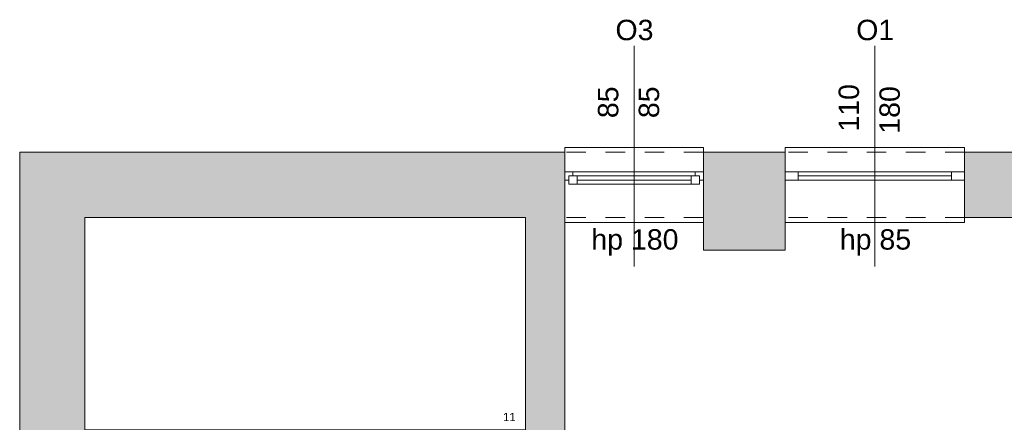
# Model space of a CAD drawing. Header units: millimetres. Extents: x 922208 to 1069538, y -182208 to -99877.
# Tile 6 of 256: x 952747 to 958780, y -162030 to -159563. Entities that reach past the tile are written whole.
import ezdxf

# ---------------------------------------------------------------- set-up
doc = ezdxf.new("R2010")
doc.units = ezdxf.units.MM
doc.header["$MEASUREMENT"] = 0
doc.linetypes.add('HIDDEN', pattern=[20, 10, -10])
doc.linetypes.add('Przerywana', pattern=[240, 120, -120])
for name, color, linetype, lineweight in [('IS_POWRÓT', 5, 'HIDDEN', 30), ('Nowe_220-A Ściany_Nr_pióra__19', 255, 'Continuous', 0), ('Nowe_220-A Ściany_Nr_pióra__23', 7, 'Continuous', 15), ('Nowe_220-A Ściany_Nr_pióra__27', 7, 'Continuous', 25), ('Nowe_220-A Ściany_Nr_pióra__3', 7, 'Continuous', 13), ('Nowe_220-A Ściany_Nr_pióra__7', 7, 'Continuous', 13), ('Nowe_250-A Schody Pochylnie_Nr_pióra__71', 7, 'Continuous', 13), ('Nowe_450-K Stropy_Nr_pióra__89', 7, 'Continuous', 13)]:
    doc.layers.add(name, color=color, linetype=linetype, lineweight=lineweight)
doc.layers.add('Nowe_220-A Ściany_Nr_pióra__45', color=7, linetype='Continuous', lineweight=15, true_color=0x40a5ff)
doc.styles.add('STYL_AUTOMATYCZNY_1', font='arial.ttf')

# ---------------------------------------------------------------- blocks, each defined once
blk = doc.blocks.new('parter01')
at = {"layer": 'Nowe_220-A Ściany_Nr_pióra__19', "linetype": 'Continuous', "lineweight": 0}
for points in [[(952746.55073, -100690.02068), (952746.55073, -101090.02068), (956086.55073, -101090.02068), (956086.55073, -100690.02068)], [(956936.55073, -100690.02068), (956936.55073, -101090.02068), (957436.55073, -101090.02068), (957436.55073, -100690.02068)], [(958536.55073, -100690.02068), (958536.55073, -101090.02068), (958936.55073, -101090.02068), (958936.55073, -100690.02068)], [(953146.55066, -101090.02068), (952746.55073, -101090.02068), (952746.55073, -107160.02065), (953146.5508, -107160.02065)], [(955846.55073, -101090.02068), (955846.55073, -105660.02068), (956086.55073, -105660.02068), (956086.55073, -101090.02068)], [(956936.55073, -101090.02068), (956936.55073, -101290.02068), (957436.55073, -101290.02068), (957436.55073, -101090.02068)]]:
    blk.add_hatch(color=255, dxfattribs=at).paths.add_polyline_path(points)
at = {"layer": 'Nowe_220-A Ściany_Nr_pióra__23', "color": 7, "linetype": 'Continuous', "lineweight": 0}
for p, q in [((956086.55073, -100810.02068), (956136.55073, -100810.02068)), ((956136.55073, -100810.02068), (956136.55073, -100835.02068)), ((956886.55073, -100835.02068), (956886.55073, -100810.02068)), ((956886.55073, -100810.02068), (956936.55073, -100810.02068)), ((957436.55073, -100810.02068), (957516.55073, -100810.02068)), ((957516.55073, -100810.02068), (957516.55073, -100860.02068)), ((958456.55073, -100860.02068), (958456.55073, -100810.02068)), ((958456.55073, -100810.02068), (958536.55073, -100810.02068)), ((956111.55073, -100860.02068), (956086.55073, -100860.02068)), ((956136.55073, -100835.02068), (956111.55073, -100835.02068)), ((956111.55073, -100835.02068), (956111.55073, -100860.02068)), ((956111.55073, -100835.02068), (956161.55073, -100835.02068)), ((956111.55073, -100885.02068), (956111.55073, -100835.02068)), ((956161.55073, -100835.02068), (956161.55073, -100885.02068)), ((956161.55073, -100835.02068), (956861.55073, -100835.02068)), ((956861.55073, -100860.02068), (956161.55073, -100860.02068)), ((956861.55073, -100885.02068), (956861.55073, -100835.02068)), ((956861.55073, -100835.02068), (956911.55073, -100835.02068)), ((956911.55073, -100835.02068), (956886.55073, -100835.02068)), ((956911.55073, -100860.02068), (956911.55073, -100835.02068)), ((956911.55073, -100835.02068), (956911.55073, -100885.02068)), ((956936.55073, -100860.02068), (956911.55073, -100860.02068)), ((957516.55073, -100860.02068), (957436.55073, -100860.02068)), ((958536.55073, -100860.02068), (958456.55073, -100860.02068)), ((956161.55073, -100885.02068), (956111.55073, -100885.02068)), ((956861.55073, -100885.02068), (956161.55073, -100885.02068)), ((956911.55073, -100885.02068), (956861.55073, -100885.02068))]:
    blk.add_line(p, q, dxfattribs=at)
at = {"layer": 'Nowe_220-A Ściany_Nr_pióra__27', "color": 7, "linetype": 'Continuous', "lineweight": 0}
for p, q in [((956086.55073, -100690.02068), (956086.55073, -100810.02068)), ((956086.55073, -100690.02068), (956086.55073, -100810.02068)), ((956936.55073, -100690.02068), (956936.55073, -100810.02068)), ((956936.55073, -100690.02068), (956936.55073, -100810.02068)), ((957436.55073, -100690.02068), (957436.55073, -100810.02068)), ((957436.55073, -100690.02068), (957436.55073, -100810.02068)), ((958536.55073, -100690.02068), (958536.55073, -100810.02068)), ((958536.55073, -100690.02068), (958536.55073, -100810.02068)), ((956086.55073, -100810.02068), (956086.55073, -100860.02068)), ((956086.55073, -100810.02068), (956086.55073, -100860.02068)), ((956086.55073, -100810.02068), (956086.55073, -100860.02068)), ((956936.55073, -100810.02068), (956936.55073, -100860.02068)), ((956936.55073, -100810.02068), (956936.55073, -100860.02068)), ((956936.55073, -100810.02068), (956936.55073, -100860.02068)), ((957436.55073, -100810.02068), (957436.55073, -100860.02068)), ((957436.55073, -100810.02068), (957436.55073, -100860.02068)), ((957436.55073, -100810.02068), (957436.55073, -100860.02068)), ((958536.55073, -100810.02068), (958536.55073, -100860.02068)), ((958536.55073, -100810.02068), (958536.55073, -100860.02068)), ((958536.55073, -100810.02068), (958536.55073, -100860.02068)), ((956086.55073, -100860.02068), (956086.55073, -101090.02068)), ((956086.55073, -100860.02068), (956086.55073, -101090.02068)), ((956936.55073, -100860.02068), (956936.55073, -101090.02068)), ((956936.55073, -100860.02068), (956936.55073, -101090.02068)), ((957436.55073, -100860.02068), (957436.55073, -101090.02068)), ((957436.55073, -100860.02068), (957436.55073, -101090.02068)), ((958536.55073, -100860.02068), (958536.55073, -101090.02068)), ((958536.55073, -100860.02068), (958536.55073, -101090.02068))]:
    blk.add_line(p, q, dxfattribs=at)
for points in [[(956086.55073, -100690.02068), (952746.55073, -100690.02068)], [(952746.55073, -100690.02068), (952746.55073, -101090.02068)], [(957436.55073, -100690.02068), (956936.55073, -100690.02068)], [(958936.55073, -100690.02068), (958536.55073, -100690.02068)], [(952746.55073, -101090.02068), (952746.55073, -107160.02071)], [(953146.55073, -106860.02068), (953146.55073, -101090.02068)], [(953146.55073, -101090.02068), (955846.55073, -101090.02068)], [(955846.55073, -101090.02068), (955846.55073, -105660.02068)], [(956086.55073, -105660.02068), (956086.55073, -101090.02068)], [(956936.55073, -101090.02068), (956936.55073, -101290.02068)], [(957436.55073, -101290.02068), (957436.55073, -101090.02068)], [(958536.55073, -101090.02068), (958936.55073, -101090.02068)], [(956936.55073, -101290.02068), (957436.55073, -101290.02068)]]:
    blk.add_lwpolyline(points, dxfattribs=at)
at = {"layer": 'Nowe_220-A Ściany_Nr_pióra__3', "color": 7, "linetype": 'Continuous', "lineweight": 0}
for p, q in [((956936.55073, -100660.02068), (956086.55073, -100660.02068)), ((956086.55073, -100660.02068), (956086.55073, -100690.02068)), ((956936.55073, -100690.02068), (956936.55073, -100660.02068)), ((958536.55073, -100660.02068), (957436.55073, -100660.02068)), ((957436.55073, -100660.02068), (957436.55073, -100690.02068)), ((958536.55073, -100690.02068), (958536.55073, -100660.02068)), ((956136.55073, -100810.02068), (956886.55073, -100810.02068)), ((957516.55073, -100810.02068), (958456.55073, -100810.02068)), ((958456.55073, -100835.02068), (957516.55073, -100835.02068)), ((958456.55073, -100860.02068), (957516.55073, -100860.02068)), ((956861.55073, -100885.02068), (956161.55073, -100885.02068)), ((956086.55073, -101120.02068), (956086.55073, -101090.02068)), ((956936.55073, -101090.02068), (956936.55073, -101120.02068)), ((957436.55073, -101120.02068), (957436.55073, -101090.02068)), ((958536.55073, -101090.02068), (958536.55073, -101120.02068)), ((956936.55073, -101120.02068), (956086.55073, -101120.02068)), ((958536.55073, -101120.02068), (957436.55073, -101120.02068))]:
    blk.add_line(p, q, dxfattribs=at)
at = {"layer": 'Nowe_220-A Ściany_Nr_pióra__3', "color": 7, "linetype": 'Przerywana', "lineweight": 0}
for p, q in [((956936.55073, -100690.02068), (956086.55073, -100690.02068)), ((958536.55073, -100690.02068), (957436.55073, -100690.02068)), ((956936.55073, -101090.02068), (956086.55073, -101090.02068)), ((958536.55073, -101090.02068), (957436.55073, -101090.02068))]:
    blk.add_line(p, q, dxfattribs=at)
at = {"layer": 'Nowe_220-A Ściany_Nr_pióra__45', "color": 161, "linetype": 'Continuous', "lineweight": 0, "true_color": 0x40a5ff}
for p, q in [((956511.55073, -100038.23497), (956511.55073, -101390.02068)), ((957986.55073, -100038.23497), (957986.55073, -101390.02068))]:
    blk.add_line(p, q, dxfattribs=at)
at = {"layer": 'Nowe_450-K Stropy_Nr_pióra__89', "color": 7, "linetype": 'Continuous', "lineweight": 0}
blk.add_lwpolyline([(953146.55073, -102390.02069), (955846.55073, -102390.02069), (955846.55073, -101090.02068), (953146.55073, -101090.02068)], close=True, dxfattribs=at)
at = {"layer": 'Nowe_220-A Ściany_Nr_pióra__7', "color": 7, "linetype": 'Continuous', "lineweight": 0, "char_height": 125, "attachment_point": 7, "style": 'STYL_AUTOMATYCZNY_1'}
for s, insert in [('\\A1;{\\pql;\\pt0;\\fArial|b0|i0|c238|p0;\\W1.000000;O3\\fArial|b0|i0|c238|p0;\\W1.000000;\\fArial|b0|i0|c238|p0;\\W1.000000;\\fArial|b0|i0|c238|p0;\\W1.000000;}', (956397.20898, -100004.69659)), ('\\A1;{\\pql;\\pt0;\\fArial|b0|i0|c238|p0;\\W1.000000;O1\\fArial|b0|i0|c238|p0;\\W1.000000;\\fArial|b0|i0|c238|p0;\\W1.000000;\\fArial|b0|i0|c238|p0;\\W1.000000;}', (957872.20898, -100004.61289)), ('\\A1;{\\pql;\\pt0;\\fArial|b0|i0|c238|p0;\\W1.000000;hp 180\\fArial|b0|i0|c238|p0;\\W1.000000;\\A1{\\H.66x;\\S^  ;}\\fArial|b0|i0|c238|p0;\\W1.000000;\\fArial|b0|i0|c238|p0;\\W1.000000;}', (956249.38323, -101324.08834)), ('\\A1;{\\pql;\\pt0;\\fArial|b0|i0|c238|p0;\\W1.000000;hp 85\\fArial|b0|i0|c238|p0;\\W1.000000;\\A1{\\H.66x;\\S^  ;}\\fArial|b0|i0|c238|p0;\\W1.000000;\\fArial|b0|i0|c238|p0;\\W1.000000;}', (957772.05573, -101324.08834))]:
    blk.add_mtext(s, dxfattribs=dict(at, insert=insert))
at = {"layer": 'Nowe_220-A Ściany_Nr_pióra__7', "color": 7, "linetype": 'Continuous', "lineweight": 0, "char_height": 125, "attachment_point": 7, "rotation": 90, "style": 'STYL_AUTOMATYCZNY_1'}
for s, insert in [('\\A1;{\\pql;\\pt0;\\fArial|b0|i0|c238|p0;\\W1.000000;85\\fArial|b0|i0|c238|p0;\\W1.000000;\\A1{\\H.66x;\\S^  ;}\\fArial|b0|i0|c238|p0;\\W1.000000;\\fArial|b0|i0|c238|p0;\\W1.000000;}', (956451.14293, -100480.70168)), ('\\A1;{\\pql;\\pt0;\\fArial|b0|i0|c238|p0;\\W1.000000;85\\fArial|b0|i0|c238|p0;\\W1.000000;\\A1{\\H.66x;\\S^  ;}\\fArial|b0|i0|c238|p0;\\W1.000000;\\fArial|b0|i0|c238|p0;\\W1.000000;}', (956701.14293, -100480.70168)), ('\\A1;{\\pql;\\pt0;\\fArial|b0|i0|c238|p0;\\W1.000000;110\\fArial|b0|i0|c238|p0;\\W1.000000;\\A1{\\H.66x;\\S^  ;}\\fArial|b0|i0|c238|p0;\\W1.000000;\\fArial|b0|i0|c238|p0;\\W1.000000;}', (957926.14293, -100563.31868)), ('\\A1;{\\pql;\\pt0;\\fArial|b0|i0|c238|p0;\\W1.000000;180\\fArial|b0|i0|c238|p0;\\W1.000000;\\A1{\\H.66x;\\S^  ;}\\fArial|b0|i0|c238|p0;\\W1.000000;\\fArial|b0|i0|c238|p0;\\W1.000000;}', (958176.14293, -100576.04218))]:
    blk.add_mtext(s, dxfattribs=dict(at, insert=insert))
at = {"layer": 'Nowe_250-A Schody Pochylnie_Nr_pióra__71', "color": 7, "linetype": 'Continuous', "lineweight": 0, "insert": (955707.86723, -102312.16351), "char_height": 50, "attachment_point": 4, "style": 'STYL_AUTOMATYCZNY_1'}
blk.add_mtext('\\A1;{\\pql;\\fArial|b0|i0|c238|p0;\\W1.000000;11}', dxfattribs=at)

msp = doc.modelspace()

# ---------------------------------------------------------------- block references
at = {"layer": 'IS_POWRÓT', "color": 27, "linetype": 'ByBlock', "lineweight": 30}
msp.add_blockref('parter01', (0, -59685.2), dxfattribs=at)

doc.saveas('drawing.dxf')
